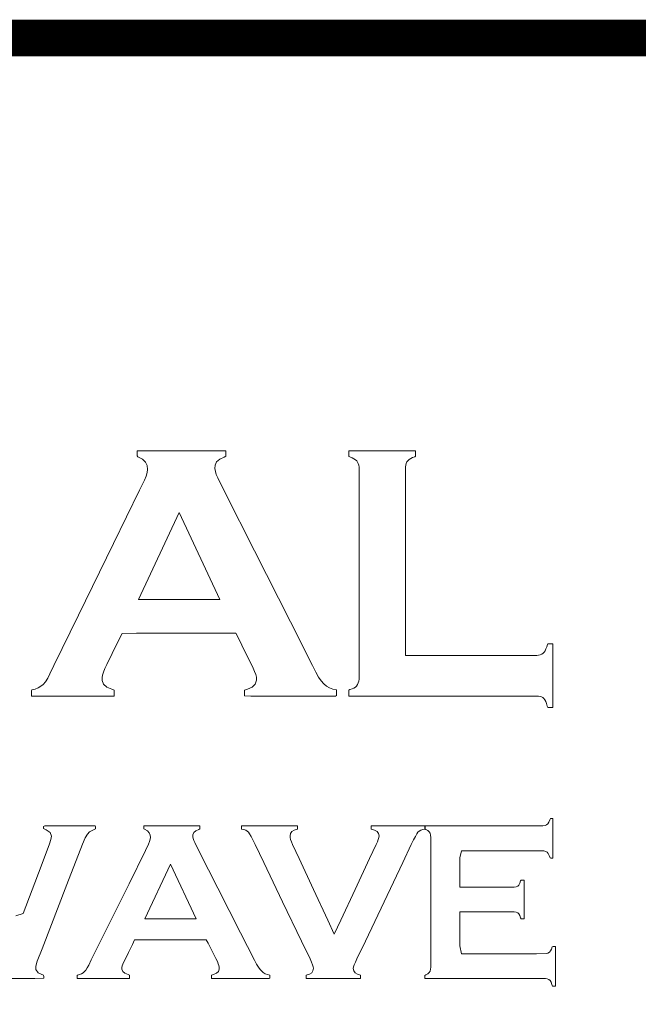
# Model space of a CAD drawing. Header units: inches. Extents: x 0 to 11.5, y 0 to 7.4.
# Tile 7 of 21: x 9.699 to 9.949, y 1.075 to 1.474. Entities that reach past the tile are written whole.
import ezdxf

# ---------------------------------------------------------------- set-up
doc = ezdxf.new("R2010")
doc.units = ezdxf.units.IN
doc.layers.add('FAB', color=7, linetype='Continuous')

msp = doc.modelspace()

# ---------------------------------------------------------------- linework, layer by layer
at = {"layer": 'FAB', "lineweight": 0}
for p, q in [((9.74675, 1.29888), (9.74675, 1.29928)), ((9.74675, 1.29928), (9.75278, 1.29928)), ((9.74675, 1.29802), (9.74675, 1.29888)), ((9.75278, 1.29928), (9.76579, 1.29928)), ((9.76579, 1.29928), (9.77823, 1.29928)), ((9.77823, 1.29928), (9.78268, 1.29927)), ((9.78268, 1.29927), (9.78268, 1.29877)), ((9.78268, 1.29877), (9.78268, 1.29788)), ((9.83245, 1.29927), (9.83451, 1.29928)), ((9.83245, 1.29891), (9.83245, 1.29927)), ((9.83245, 1.29823), (9.83245, 1.29891)), ((9.83245, 1.29751), (9.83245, 1.29823)), ((9.83451, 1.29928), (9.84114, 1.29928)), ((9.84114, 1.29928), (9.84947, 1.29928)), ((9.84947, 1.29928), (9.85652, 1.29928)), ((9.85652, 1.29928), (9.85931, 1.29928)), ((9.85931, 1.29928), (9.85931, 1.29898)), ((9.85931, 1.29898), (9.85931, 1.29834)), ((9.85931, 1.29834), (9.85931, 1.2976)), ((9.74675, 1.29719), (9.74675, 1.29802)), ((9.7471, 1.29678), (9.74675, 1.29719)), ((9.74898, 1.29587), (9.7471, 1.29678)), ((9.75023, 1.29469), (9.74898, 1.29587)), ((9.75089, 1.29323), (9.75023, 1.29469)), ((9.77895, 1.29476), (9.77832, 1.29342)), ((9.78019, 1.29583), (9.77895, 1.29476)), ((9.782, 1.29668), (9.78019, 1.29583)), ((9.78268, 1.2971), (9.782, 1.29668)), ((9.78268, 1.29788), (9.78268, 1.2971)), ((9.83245, 1.29699), (9.83245, 1.29751)), ((9.83287, 1.29675), (9.83245, 1.29699)), ((9.83374, 1.29639), (9.83287, 1.29675)), ((9.83447, 1.29601), (9.83374, 1.29639)), ((9.83508, 1.2956), (9.83447, 1.29601)), ((9.83559, 1.29516), (9.83508, 1.2956)), ((9.83595, 1.29466), (9.83559, 1.29516)), ((9.8362, 1.29407), (9.83595, 1.29466)), ((9.85565, 1.29416), (9.85547, 1.29349)), ((9.85592, 1.29473), (9.85565, 1.29416)), ((9.85629, 1.29524), (9.85592, 1.29473)), ((9.8568, 1.29571), (9.85629, 1.29524)), ((9.85743, 1.29613), (9.8568, 1.29571)), ((9.85817, 1.29649), (9.85743, 1.29613)), ((9.85904, 1.29681), (9.85817, 1.29649)), ((9.85931, 1.29704), (9.85904, 1.29681)), ((9.85931, 1.2976), (9.85931, 1.29704)), ((9.75039, 1.28901), (9.75082, 1.29046)), ((9.75082, 1.29046), (9.75101, 1.29171)), ((9.75101, 1.29171), (9.75089, 1.29323)), ((9.77832, 1.29342), (9.77825, 1.29207)), ((9.77825, 1.29207), (9.77843, 1.29092)), ((9.77843, 1.29092), (9.77881, 1.28967)), ((9.8364, 1.29339), (9.8362, 1.29407)), ((9.83652, 1.29259), (9.8364, 1.29339)), ((9.83657, 1.29167), (9.83652, 1.29259)), ((9.83657, 1.28366), (9.83657, 1.29167)), ((9.85536, 1.29271), (9.85531, 1.29181)), ((9.85531, 1.29181), (9.85531, 1.28642)), ((9.85547, 1.29349), (9.85536, 1.29271)), ((9.74779, 1.28336), (9.74973, 1.28736)), ((9.74973, 1.28736), (9.75039, 1.28901)), ((9.77881, 1.28967), (9.77939, 1.28833)), ((9.77939, 1.28833), (9.78231, 1.28256)), ((9.85531, 1.28642), (9.85531, 1.26835)), ((9.73725, 1.26178), (9.74779, 1.28336)), ((9.78231, 1.28256), (9.7943, 1.25875)), ((9.83657, 1.26211), (9.83657, 1.28366)), ((9.76385, 1.27433), (9.74735, 1.23911)), ((9.78025, 1.23911), (9.76385, 1.27433)), ((9.85531, 1.26835), (9.85531, 1.24511)), ((9.72309, 1.23279), (9.73725, 1.26178)), ((9.7943, 1.25875), (9.80879, 1.23)), ((9.83657, 1.23613), (9.83657, 1.26211)), ((9.85531, 1.24511), (9.85531, 1.22505)), ((9.74735, 1.23911), (9.75943, 1.23911)), ((9.75943, 1.23911), (9.78025, 1.23911)), ((9.83657, 1.21502), (9.83657, 1.23613)), ((9.71315, 1.21244), (9.72309, 1.23279)), ((9.80879, 1.23), (9.81767, 1.21238)), ((9.7393, 1.22247), (9.73675, 1.21729)), ((9.74075, 1.22541), (9.7393, 1.22247)), ((9.74647, 1.22547), (9.74075, 1.22541)), ((9.75943, 1.22547), (9.74647, 1.22547)), ((9.77902, 1.22547), (9.75943, 1.22547)), ((9.78672, 1.22547), (9.77902, 1.22547)), ((9.78787, 1.22314), (9.78672, 1.22547)), ((9.78672, 1.22547), (9.78672, 1.22547)), ((9.79036, 1.21811), (9.78787, 1.22314)), ((9.85531, 1.22505), (9.85531, 1.21651)), ((9.91177, 1.21836), (9.91212, 1.21908)), ((9.91212, 1.21908), (9.91244, 1.21992)), ((9.91244, 1.21992), (9.91272, 1.22089)), ((9.91272, 1.22089), (9.91291, 1.22119)), ((9.91291, 1.22119), (9.9134, 1.22119)), ((9.9134, 1.22119), (9.91404, 1.22119)), ((9.91404, 1.22119), (9.91461, 1.22119)), ((9.91461, 1.22119), (9.91487, 1.22119)), ((9.91487, 1.22119), (9.91487, 1.21851)), ((9.91487, 1.21851), (9.91487, 1.21177)), ((9.73675, 1.21729), (9.73453, 1.21278)), ((9.79274, 1.21331), (9.79036, 1.21811)), ((9.83657, 1.20773), (9.83657, 1.21502)), ((9.85531, 1.21651), (9.86133, 1.21651)), ((9.85531, 1.21651), (9.85531, 1.21651)), ((9.86133, 1.21651), (9.87547, 1.21651)), ((9.87547, 1.21651), (9.89185, 1.21651)), ((9.89185, 1.21651), (9.90458, 1.21651)), ((9.90458, 1.21651), (9.9084, 1.21651)), ((9.9084, 1.21651), (9.90915, 1.21659)), ((9.90915, 1.21659), (9.90983, 1.21676)), ((9.90983, 1.21676), (9.91043, 1.21701)), ((9.91043, 1.21701), (9.91096, 1.21735)), ((9.91096, 1.21735), (9.91139, 1.21779)), ((9.91139, 1.21779), (9.91177, 1.21836)), ((9.71154, 1.20901), (9.71315, 1.21244)), ((9.73372, 1.21114), (9.73316, 1.20976)), ((9.73453, 1.21278), (9.73372, 1.21114)), ((9.7937, 1.21136), (9.79274, 1.21331)), ((9.79432, 1.20995), (9.7937, 1.21136)), ((9.81767, 1.21238), (9.81902, 1.20972)), ((9.91487, 1.21177), (9.91487, 1.20379)), ((9.70967, 1.20581), (9.71061, 1.20722)), ((9.71061, 1.20722), (9.71154, 1.20901)), ((9.73279, 1.20854), (9.73261, 1.2075)), ((9.73261, 1.2075), (9.73265, 1.20629)), ((9.73316, 1.20976), (9.73279, 1.20854)), ((9.79477, 1.20871), (9.79432, 1.20995)), ((9.79451, 1.20488), (9.79505, 1.20653)), ((9.79503, 1.20769), (9.79477, 1.20871)), ((9.79505, 1.20653), (9.79503, 1.20769)), ((9.81902, 1.20972), (9.82019, 1.20772)), ((9.82019, 1.20772), (9.82128, 1.20617)), ((9.83639, 1.20608), (9.83652, 1.20687)), ((9.83652, 1.20687), (9.83657, 1.20773)), ((9.70403, 1.2022), (9.70415, 1.20258)), ((9.70415, 1.20258), (9.70555, 1.2029)), ((9.70555, 1.2029), (9.70679, 1.20336)), ((9.70679, 1.20336), (9.70786, 1.20399)), ((9.70786, 1.20399), (9.70877, 1.20477)), ((9.70877, 1.20477), (9.70967, 1.20581)), ((9.73265, 1.20629), (9.73325, 1.20486)), ((9.73325, 1.20486), (9.73451, 1.20369)), ((9.73451, 1.20369), (9.73649, 1.20281)), ((9.73649, 1.20281), (9.73744, 1.20239)), ((9.79018, 1.20246), (9.79145, 1.20283)), ((9.79145, 1.20283), (9.79331, 1.20365)), ((9.79331, 1.20365), (9.79451, 1.20488)), ((9.82128, 1.20617), (9.82228, 1.20506)), ((9.82228, 1.20506), (9.82335, 1.20408)), ((9.82335, 1.20408), (9.82456, 1.20335)), ((9.82456, 1.20335), (9.82593, 1.20285)), ((9.82593, 1.20285), (9.82738, 1.20256)), ((9.82738, 1.20256), (9.82738, 1.20208)), ((9.83245, 1.20245), (9.83282, 1.20267)), ((9.83282, 1.20267), (9.8337, 1.20296)), ((9.8337, 1.20296), (9.83444, 1.2033)), ((9.83444, 1.2033), (9.83505, 1.20368)), ((9.83505, 1.20368), (9.83557, 1.20409)), ((9.83557, 1.20409), (9.83593, 1.20466)), ((9.83593, 1.20466), (9.83619, 1.20535)), ((9.83619, 1.20535), (9.83639, 1.20608)), ((9.91487, 1.20379), (9.91487, 1.19746)), ((9.70403, 1.2013), (9.70403, 1.2022)), ((9.70403, 1.2004), (9.70403, 1.2013)), ((9.70407, 1.20003), (9.70403, 1.2004)), ((9.71042, 1.20003), (9.70407, 1.20003)), ((9.72274, 1.20003), (9.71042, 1.20003)), ((9.73397, 1.20003), (9.72274, 1.20003)), ((9.73744, 1.20006), (9.73397, 1.20003)), ((9.73744, 1.20239), (9.73744, 1.2016)), ((9.73744, 1.2016), (9.73744, 1.20064)), ((9.73744, 1.20064), (9.73744, 1.20006)), ((9.79018, 1.20175), (9.79018, 1.20246)), ((9.79018, 1.20078), (9.79018, 1.20175)), ((9.79018, 1.2001), (9.79018, 1.20078)), ((9.79273, 1.20003), (9.79018, 1.2001)), ((9.80435, 1.20003), (9.79273, 1.20003)), ((9.81839, 1.20003), (9.80435, 1.20003)), ((9.82699, 1.20003), (9.81839, 1.20003)), ((9.82738, 1.20029), (9.82699, 1.20003)), ((9.82738, 1.20208), (9.82738, 1.20115)), ((9.82738, 1.20115), (9.82738, 1.20029)), ((9.83245, 1.20189), (9.83245, 1.20245)), ((9.83245, 1.20111), (9.83245, 1.20189)), ((9.83245, 1.2004), (9.83245, 1.20111)), ((9.83245, 1.20004), (9.83245, 1.2004)), ((9.83893, 1.20003), (9.83245, 1.20004)), ((9.85803, 1.20003), (9.83893, 1.20003)), ((9.88154, 1.20003), (9.85803, 1.20003)), ((9.90105, 1.20003), (9.88154, 1.20003)), ((9.90829, 1.20003), (9.90105, 1.20003)), ((9.90905, 1.19999), (9.90829, 1.20003)), ((9.90974, 1.19987), (9.90905, 1.19999)), ((9.91035, 1.19968), (9.90974, 1.19987)), ((9.91089, 1.19942), (9.91035, 1.19968)), ((9.91133, 1.19905), (9.91089, 1.19942)), ((9.91172, 1.19851), (9.91133, 1.19905)), ((9.91208, 1.19783), (9.91172, 1.19851)), ((9.9124, 1.19699), (9.91208, 1.19783)), ((9.91268, 1.19597), (9.9124, 1.19699)), ((9.91287, 1.19548), (9.91268, 1.19597)), ((9.91332, 1.19548), (9.91287, 1.19548)), ((9.91395, 1.19548), (9.91332, 1.19548)), ((9.91454, 1.19548), (9.91395, 1.19548)), ((9.91486, 1.19548), (9.91454, 1.19548)), ((9.91487, 1.19746), (9.91486, 1.19548)), ((9.70885, 1.14726), (9.70944, 1.14761)), ((9.70885, 1.14644), (9.70885, 1.14726)), ((9.70944, 1.14761), (9.72031, 1.14761)), ((9.72031, 1.14761), (9.72979, 1.14761)), ((9.72979, 1.14761), (9.72988, 1.14715)), ((9.72988, 1.14715), (9.72988, 1.14636)), ((9.74951, 1.14738), (9.74951, 1.14761)), ((9.74951, 1.14761), (9.75331, 1.14761)), ((9.74951, 1.14689), (9.74951, 1.14738)), ((9.74951, 1.14641), (9.74951, 1.14689)), ((9.75331, 1.14761), (9.7615, 1.14761)), ((9.7615, 1.14761), (9.76933, 1.14761)), ((9.76933, 1.14761), (9.77213, 1.1476)), ((9.77213, 1.1476), (9.77213, 1.14731)), ((9.77213, 1.14731), (9.77213, 1.1468)), ((9.77213, 1.1468), (9.77213, 1.14636)), ((9.78904, 1.14739), (9.78904, 1.14761)), ((9.78904, 1.14761), (9.79258, 1.14761)), ((9.78904, 1.14693), (9.78904, 1.14739)), ((9.78904, 1.14646), (9.78904, 1.14693)), ((9.79258, 1.14761), (9.80034, 1.14761)), ((9.80034, 1.14761), (9.80811, 1.14761)), ((9.80811, 1.14761), (9.81164, 1.14761)), ((9.81164, 1.14761), (9.81164, 1.14739)), ((9.81164, 1.14739), (9.81164, 1.14693)), ((9.81164, 1.14693), (9.81164, 1.14646)), ((9.84149, 1.14739), (9.84149, 1.14761)), ((9.84149, 1.14761), (9.8449, 1.14761)), ((9.84149, 1.14693), (9.84149, 1.14739)), ((9.84149, 1.14646), (9.84149, 1.14693)), ((9.8449, 1.14761), (9.8524, 1.14761)), ((9.8524, 1.14761), (9.8599, 1.14761)), ((9.8599, 1.14761), (9.86331, 1.14761)), ((9.8631, 1.14758), (9.87225, 1.14761)), ((9.8631, 1.14705), (9.8631, 1.14758)), ((9.8631, 1.14639), (9.8631, 1.14705)), ((9.86331, 1.14761), (9.86331, 1.14739)), ((9.86331, 1.14739), (9.86331, 1.14693)), ((9.86331, 1.14693), (9.86331, 1.14646)), ((9.87225, 1.14761), (9.8968, 1.14761)), ((9.8968, 1.14761), (9.91093, 1.14761)), ((9.91093, 1.14761), (9.91175, 1.14768)), ((9.91175, 1.14768), (9.91238, 1.14791)), ((9.91238, 1.14791), (9.91283, 1.14836)), ((9.91283, 1.14836), (9.9133, 1.14906)), ((9.9133, 1.14906), (9.91368, 1.14996)), ((9.91368, 1.14996), (9.91393, 1.15059)), ((9.91393, 1.15059), (9.91443, 1.15059)), ((9.91443, 1.15059), (9.9149, 1.15059)), ((9.9149, 1.15059), (9.91495, 1.14825)), ((9.91495, 1.14825), (9.91495, 1.14013)), ((9.70998, 1.14594), (9.70885, 1.14644)), ((9.71164, 1.14487), (9.70998, 1.14594)), ((9.7121, 1.14337), (9.71164, 1.14487)), ((9.7119, 1.14209), (9.7121, 1.14337)), ((9.72669, 1.14426), (9.72577, 1.14265)), ((9.72756, 1.14516), (9.72669, 1.14426)), ((9.72889, 1.14588), (9.72756, 1.14516)), ((9.72988, 1.14636), (9.72889, 1.14588)), ((9.74974, 1.14617), (9.74951, 1.14641)), ((9.75093, 1.14557), (9.74974, 1.14617)), ((9.75171, 1.14479), (9.75093, 1.14557)), ((9.75211, 1.14383), (9.75171, 1.14479)), ((9.75207, 1.14211), (9.75219, 1.14287)), ((9.75219, 1.14287), (9.75211, 1.14383)), ((9.76935, 1.14396), (9.76931, 1.14311)), ((9.76931, 1.14311), (9.76944, 1.14242)), ((9.76976, 1.14486), (9.76935, 1.14396)), ((9.77055, 1.14557), (9.76976, 1.14486)), ((9.7717, 1.14611), (9.77055, 1.14557)), ((9.77213, 1.14636), (9.7717, 1.14611)), ((9.78904, 1.14625), (9.78904, 1.14646)), ((9.78998, 1.14604), (9.78904, 1.14625)), ((9.79074, 1.14579), (9.78998, 1.14604)), ((9.79134, 1.14546), (9.79074, 1.14579)), ((9.79183, 1.14505), (9.79134, 1.14546)), ((9.79228, 1.14437), (9.79183, 1.14505)), ((9.79288, 1.1433), (9.79228, 1.14437)), ((9.79362, 1.14186), (9.79288, 1.1433)), ((9.80883, 1.14444), (9.80866, 1.14349)), ((9.80866, 1.14349), (9.80871, 1.14284)), ((9.80871, 1.14284), (9.80887, 1.14205)), ((9.80938, 1.14522), (9.80883, 1.14444)), ((9.81031, 1.14582), (9.80938, 1.14522)), ((9.81164, 1.14625), (9.81031, 1.14582)), ((9.81164, 1.14646), (9.81164, 1.14625)), ((9.84149, 1.14625), (9.84149, 1.14646)), ((9.84284, 1.14582), (9.84149, 1.14625)), ((9.84382, 1.14522), (9.84284, 1.14582)), ((9.84442, 1.14444), (9.84382, 1.14522)), ((9.84431, 1.14205), (9.84454, 1.14284)), ((9.84462, 1.14349), (9.84442, 1.14444)), ((9.84454, 1.14284), (9.84462, 1.14349)), ((9.85933, 1.1433), (9.85856, 1.14186)), ((9.85991, 1.14437), (9.85933, 1.1433)), ((9.8603, 1.14505), (9.85991, 1.14437)), ((9.86088, 1.14546), (9.8603, 1.14505)), ((9.86155, 1.14579), (9.86088, 1.14546)), ((9.86235, 1.14604), (9.86155, 1.14579)), ((9.86331, 1.14625), (9.86235, 1.14604)), ((9.86353, 1.14608), (9.8631, 1.14639)), ((9.86331, 1.14646), (9.86331, 1.14625)), ((9.86432, 1.14568), (9.86353, 1.14608)), ((9.86488, 1.1452), (9.86432, 1.14568)), ((9.86524, 1.14458), (9.86488, 1.1452)), ((9.86548, 1.14379), (9.86524, 1.14458)), ((9.86557, 1.14289), (9.86548, 1.14379)), ((9.86557, 1.13016), (9.86557, 1.14289)), ((9.70794, 1.13128), (9.71136, 1.14033)), ((9.71136, 1.14033), (9.7119, 1.14209)), ((9.7247, 1.14012), (9.71842, 1.12388)), ((9.72577, 1.14265), (9.7247, 1.14012)), ((9.75017, 1.1376), (9.7514, 1.14012)), ((9.7514, 1.14012), (9.75181, 1.14119)), ((9.75181, 1.14119), (9.75207, 1.14211)), ((9.76944, 1.14242), (9.76971, 1.14166)), ((9.76971, 1.14166), (9.7701, 1.14082)), ((9.7701, 1.14082), (9.77194, 1.13721)), ((9.7945, 1.14003), (9.79362, 1.14186)), ((9.79798, 1.1328), (9.7945, 1.14003)), ((9.80887, 1.14205), (9.80919, 1.14111)), ((9.80919, 1.14111), (9.80966, 1.14003)), ((9.80966, 1.14003), (9.81229, 1.13435)), ((9.8408, 1.13435), (9.84345, 1.14003)), ((9.84345, 1.14003), (9.84394, 1.14111)), ((9.84394, 1.14111), (9.84431, 1.14205)), ((9.85762, 1.14003), (9.85419, 1.1328)), ((9.85856, 1.14186), (9.85762, 1.14003)), ((9.91495, 1.14013), (9.91495, 1.13452)), ((9.7435, 1.12414), (9.75017, 1.1376)), ((9.77194, 1.13721), (9.77949, 1.12231)), ((9.87796, 1.13743), (9.87735, 1.13462)), ((9.89114, 1.13743), (9.87796, 1.13743)), ((9.90744, 1.13743), (9.89114, 1.13743)), ((9.91131, 1.13741), (9.90744, 1.13743)), ((9.91205, 1.13724), (9.91131, 1.13741)), ((9.91258, 1.13691), (9.91205, 1.13724)), ((9.91306, 1.1364), (9.91258, 1.13691)), ((9.91348, 1.1356), (9.91306, 1.1364)), ((9.91382, 1.13457), (9.91348, 1.1356)), ((9.70068, 1.11208), (9.70794, 1.13128)), ((9.76027, 1.13207), (9.74989, 1.10997)), ((9.77069, 1.10997), (9.76027, 1.13207)), ((9.80563, 1.11689), (9.79798, 1.1328)), ((9.81229, 1.13435), (9.81807, 1.12186)), ((9.83496, 1.12186), (9.8408, 1.13435)), ((9.85419, 1.1328), (9.84664, 1.11689)), ((9.87735, 1.13462), (9.87735, 1.1271)), ((9.91412, 1.13444), (9.91382, 1.13457)), ((9.91468, 1.13444), (9.91412, 1.13444)), ((9.91495, 1.13452), (9.91468, 1.13444)), ((9.86557, 1.10317), (9.86557, 1.13016)), ((9.87735, 1.1271), (9.87735, 1.12276)), ((9.71842, 1.12388), (9.70835, 1.09788)), ((9.73454, 1.10607), (9.7435, 1.12414)), ((9.89934, 1.12277), (9.90006, 1.12288)), ((9.90006, 1.12288), (9.90071, 1.12316)), ((9.90071, 1.12316), (9.90123, 1.12362)), ((9.90123, 1.12362), (9.9016, 1.12433)), ((9.9016, 1.12433), (9.90187, 1.12527)), ((9.90187, 1.12527), (9.90212, 1.12563)), ((9.90212, 1.12563), (9.9028, 1.12563)), ((9.9028, 1.12563), (9.90326, 1.12563)), ((9.90326, 1.12563), (9.90327, 1.12184)), ((9.77949, 1.12231), (9.78862, 1.10432)), ((9.81807, 1.12186), (9.82385, 1.10937)), ((9.82913, 1.10937), (9.83496, 1.12186)), ((9.87735, 1.12276), (9.8838, 1.12276)), ((9.8838, 1.12276), (9.895, 1.12276)), ((9.895, 1.12276), (9.89934, 1.12277)), ((9.90327, 1.12184), (9.90327, 1.11375)), ((9.81327, 1.10099), (9.80563, 1.11689)), ((9.84664, 1.11689), (9.83909, 1.10099)), ((9.69775, 1.11117), (9.70068, 1.11208)), ((9.87735, 1.11279), (9.87735, 1.10779)), ((9.8838, 1.11279), (9.87735, 1.11279)), ((9.87735, 1.11279), (9.87735, 1.11279)), ((9.895, 1.11279), (9.8838, 1.11279)), ((9.89934, 1.11279), (9.895, 1.11279)), ((9.90006, 1.11267), (9.89934, 1.11279)), ((9.90071, 1.1124), (9.90006, 1.11267)), ((9.90123, 1.11196), (9.90071, 1.1124)), ((9.9016, 1.11127), (9.90123, 1.11196)), ((9.90187, 1.11033), (9.9016, 1.11127)), ((9.90327, 1.11375), (9.90326, 1.10997)), ((9.74989, 1.10997), (9.75778, 1.10997)), ((9.75778, 1.10997), (9.77069, 1.10997)), ((9.82385, 1.10937), (9.82647, 1.10369)), ((9.82647, 1.10369), (9.82913, 1.10937)), ((9.87735, 1.10779), (9.87735, 1.0991)), ((9.90212, 1.10997), (9.90187, 1.11033)), ((9.9028, 1.10997), (9.90212, 1.10997)), ((9.90326, 1.10997), (9.9028, 1.10997)), ((9.72826, 1.09338), (9.73454, 1.10607)), ((9.78862, 1.10432), (9.79421, 1.09329)), ((9.82647, 1.10369), (9.82647, 1.10369)), ((9.86557, 1.09043), (9.86557, 1.10317)), ((9.74486, 1.09964), (9.74329, 1.09638)), ((9.74575, 1.10148), (9.74486, 1.09964)), ((9.74935, 1.10153), (9.74575, 1.10148)), ((9.75778, 1.10153), (9.74935, 1.10153)), ((9.76987, 1.10153), (9.75778, 1.10153)), ((9.77473, 1.10153), (9.76987, 1.10153)), ((9.77547, 1.10006), (9.77473, 1.10153)), ((9.77473, 1.10153), (9.77473, 1.10153)), ((9.77708, 1.0969), (9.77547, 1.10006)), ((9.81675, 1.09376), (9.81327, 1.10099)), ((9.83909, 1.10099), (9.83566, 1.09376)), ((9.87735, 1.0991), (9.87798, 1.09586)), ((9.70835, 1.09788), (9.70641, 1.09278)), ((9.74329, 1.09638), (9.74192, 1.09354)), ((9.77861, 1.09387), (9.77708, 1.0969)), ((9.87798, 1.09586), (9.89154, 1.09586)), ((9.89154, 1.09586), (9.90833, 1.09586)), ((9.90833, 1.09586), (9.91225, 1.09588)), ((9.91225, 1.09588), (9.91293, 1.09607)), ((9.91293, 1.09607), (9.91352, 1.09646)), ((9.91352, 1.09646), (9.91399, 1.09695)), ((9.91399, 1.09695), (9.91439, 1.09767)), ((9.91439, 1.09767), (9.91468, 1.09869)), ((9.91468, 1.09869), (9.91501, 1.09883)), ((9.91501, 1.09883), (9.91569, 1.09883)), ((9.91569, 1.09883), (9.916, 1.09875)), ((9.916, 1.09875), (9.916, 1.09317)), ((9.70641, 1.09278), (9.70582, 1.09085)), ((9.72661, 1.09012), (9.72721, 1.09124)), ((9.72721, 1.09124), (9.72826, 1.09338)), ((9.74099, 1.09166), (9.74072, 1.09091)), ((9.7414, 1.09251), (9.74099, 1.09166)), ((9.74192, 1.09354), (9.7414, 1.09251)), ((9.77923, 1.09265), (9.77861, 1.09387)), ((9.7796, 1.09178), (9.77923, 1.09265)), ((9.77985, 1.09102), (9.7796, 1.09178)), ((9.79421, 1.09329), (9.79507, 1.09165)), ((9.79507, 1.09165), (9.79583, 1.09043)), ((9.81731, 1.09243), (9.81675, 1.09376)), ((9.81773, 1.09137), (9.81731, 1.09243)), ((9.81798, 1.09056), (9.81773, 1.09137)), ((9.83458, 1.09134), (9.83431, 1.09051)), ((9.83504, 1.09242), (9.83458, 1.09134)), ((9.83566, 1.09376), (9.83504, 1.09242)), ((9.916, 1.09317), (9.916, 1.08509)), ((9.70582, 1.09085), (9.70575, 1.0895)), ((9.70575, 1.0895), (9.70671, 1.08806)), ((9.70671, 1.08806), (9.70889, 1.08723)), ((9.70889, 1.08723), (9.70902, 1.0867)), ((9.72259, 1.08701), (9.72266, 1.08722)), ((9.72266, 1.08722), (9.72354, 1.08746)), ((9.72354, 1.08746), (9.72432, 1.08777)), ((9.72432, 1.08777), (9.72497, 1.08816)), ((9.72497, 1.08816), (9.7255, 1.08864)), ((9.7255, 1.08864), (9.72604, 1.08926)), ((9.72604, 1.08926), (9.72661, 1.09012)), ((9.74072, 1.09091), (9.74059, 1.09029)), ((9.74059, 1.09029), (9.74062, 1.08954)), ((9.74062, 1.08954), (9.74103, 1.08865)), ((9.74103, 1.08865), (9.74186, 1.08794)), ((9.74186, 1.08794), (9.7431, 1.08738)), ((9.7431, 1.08738), (9.74369, 1.08711)), ((9.74369, 1.08711), (9.74369, 1.08667)), ((9.77687, 1.08715), (9.7777, 1.0874)), ((9.77687, 1.08676), (9.77687, 1.08715)), ((9.7777, 1.0874), (9.77889, 1.08793)), ((9.77889, 1.08793), (9.77965, 1.08868)), ((9.77965, 1.08868), (9.77998, 1.08966)), ((9.77998, 1.09038), (9.77985, 1.09102)), ((9.77998, 1.08966), (9.77998, 1.09038)), ((9.79583, 1.09043), (9.79654, 1.08948)), ((9.79654, 1.08948), (9.79718, 1.08881)), ((9.79718, 1.08881), (9.79781, 1.08822)), ((9.79781, 1.08822), (9.79856, 1.08776)), ((9.79856, 1.08776), (9.79946, 1.08743)), ((9.79946, 1.08743), (9.80042, 1.08721)), ((9.80042, 1.08721), (9.80042, 1.08694)), ((9.81519, 1.08721), (9.81648, 1.08755)), ((9.81519, 1.08699), (9.81519, 1.08721)), ((9.81648, 1.08755), (9.81738, 1.08813)), ((9.81738, 1.08813), (9.8179, 1.08895)), ((9.8179, 1.08895), (9.81807, 1.09001)), ((9.81807, 1.09001), (9.81798, 1.09056)), ((9.83431, 1.09051), (9.83422, 1.08993)), ((9.83422, 1.08993), (9.8344, 1.08892)), ((9.8344, 1.08892), (9.83496, 1.08812)), ((9.83496, 1.08812), (9.83587, 1.08755)), ((9.83587, 1.08755), (9.83714, 1.08721)), ((9.83714, 1.08721), (9.83714, 1.08699)), ((9.8631, 1.08706), (9.86353, 1.08736)), ((9.8631, 1.08638), (9.8631, 1.08706)), ((9.86353, 1.08736), (9.86432, 1.08776)), ((9.86432, 1.08776), (9.86488, 1.08826)), ((9.86488, 1.08826), (9.86524, 1.08883)), ((9.86524, 1.08883), (9.86548, 1.08954)), ((9.86548, 1.08954), (9.86557, 1.09043)), ((9.70543, 1.08581), (9.69335, 1.08581)), ((9.70902, 1.0859), (9.70543, 1.08581)), ((9.70902, 1.0867), (9.70902, 1.0859)), ((9.72259, 1.08651), (9.72259, 1.08701)), ((9.72259, 1.08601), (9.72259, 1.08651)), ((9.72262, 1.08581), (9.72259, 1.08601)), ((9.72663, 1.08581), (9.72262, 1.08581)), ((9.7344, 1.08581), (9.72663, 1.08581)), ((9.74149, 1.08581), (9.7344, 1.08581)), ((9.74369, 1.08582), (9.74149, 1.08581)), ((9.74369, 1.08667), (9.74369, 1.08615)), ((9.74369, 1.08615), (9.74369, 1.08582)), ((9.77687, 1.08622), (9.77687, 1.08676)), ((9.77687, 1.08585), (9.77687, 1.08622)), ((9.77849, 1.08581), (9.77687, 1.08585)), ((9.78584, 1.08581), (9.77849, 1.08581)), ((9.79473, 1.08581), (9.78584, 1.08581)), ((9.80017, 1.08581), (9.79473, 1.08581)), ((9.80042, 1.08595), (9.80017, 1.08581)), ((9.80042, 1.08694), (9.80042, 1.08642)), ((9.80042, 1.08642), (9.80042, 1.08595)), ((9.81519, 1.08651), (9.81519, 1.08699)), ((9.81519, 1.08603), (9.81519, 1.08651)), ((9.81519, 1.08581), (9.81519, 1.08603)), ((9.81862, 1.08581), (9.81519, 1.08581)), ((9.82616, 1.08581), (9.81862, 1.08581)), ((9.83371, 1.08581), (9.82616, 1.08581)), ((9.83714, 1.08581), (9.83371, 1.08581)), ((9.83714, 1.08699), (9.83714, 1.08651)), ((9.83714, 1.08651), (9.83714, 1.08603)), ((9.83714, 1.08603), (9.83714, 1.08581)), ((9.8631, 1.08583), (9.8631, 1.08638)), ((9.87244, 1.08581), (9.8631, 1.08583)), ((9.89749, 1.08581), (9.87244, 1.08581)), ((9.91192, 1.08581), (9.89749, 1.08581)), ((9.91264, 1.08571), (9.91192, 1.08581)), ((9.91327, 1.08545), (9.91264, 1.08571)), ((9.91379, 1.08503), (9.91327, 1.08545)), ((9.91422, 1.08437), (9.91379, 1.08503)), ((9.91457, 1.0834), (9.91422, 1.08437)), ((9.91479, 1.08276), (9.91457, 1.0834)), ((9.916, 1.08509), (9.91595, 1.08276)), ((9.91539, 1.08276), (9.91479, 1.08276)), ((9.91595, 1.08276), (9.91539, 1.08276))]:
    msp.add_line(p, q, dxfattribs=at)
at = {"layer": 'FAB', "lineweight": 0, "const_width": 0.01485}
msp.add_lwpolyline([(11.2593, 1.46615), (7.62617, 1.46615), (7.62617, 0.12942)], dxfattribs=at)

doc.saveas('drawing.dxf')
